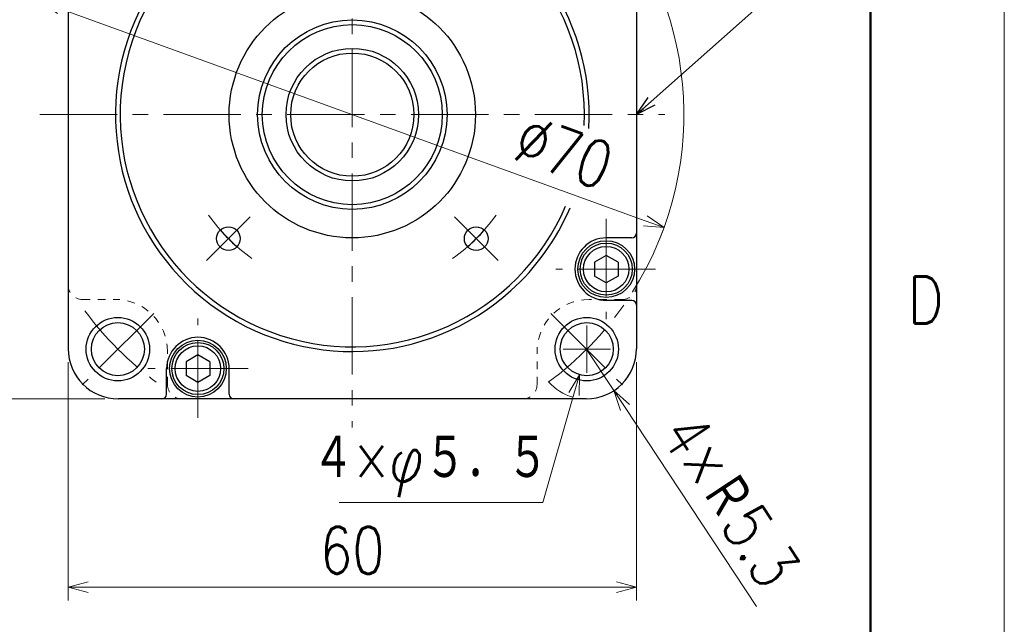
# Model space of a CAD drawing. Header units: millimetres. Extents: x 0 to 594, y 0 to 420.
# Tile 110 of 132: x 490 to 594, y 140 to 204. Entities that reach past the tile are written whole.
import ezdxf

# ---------------------------------------------------------------- set-up
doc = ezdxf.new("R2010")
doc.units = ezdxf.units.MM
doc.header["$LTSCALE"] = 0.257233
doc.linetypes.add('CENTER', pattern=[50.8, 31.75, -6.35, 6.35, -6.35])
doc.linetypes.add('DOTSX', pattern=[6.35, 3.175, -3.175])
doc.layers.add('NoLayerName_001', color=7, linetype='Continuous')
doc.styles.get("Standard").update_dxf_attribs({"font": 'txt', "bigfont": 'extfont2'})
doc.dimstyles.get("Standard").update_dxf_attribs({"dimtxt": 2.5, "dimasz": 2.5, "dimexe": 1, "dimexo": 1, "dimtad": 1, "dimdec": 3, "dimzin": 0, "dimdsep": 46, "dimtxsty": 'Standard', "dimcen": 2.5, "dimadec": 3, "dimazin": 0, "dimtfac": 0.75, "dimtdec": 3, "dimtmove": 0, "dimatfit": 3, "dimfxl": 1, "dimarcsym": 0})

# ---------------------------------------------------------------- blocks, each defined once
blk = doc.blocks.new('_OPEN30')
at = {"color": 0, "linetype": 'ByBlock', "lineweight": -2}
for p, q in [((-1, 0.267949), (0, 0)), ((0, 0), (-1, -0.267949)), ((0, 0), (-1, 0))]:
    blk.add_line(p, q, dxfattribs=at)
blk = doc.blocks.new('*D31')
at = {"layer": 'Defpoints', "color": 0}
for p in [(486.34, 223.95), (500.45, 223.95), (500.45, 163.95)]:
    blk.add_point(p, dxfattribs=at)
at = {"layer": 'NoLayerName_001', "color": 0, "linetype": 'Continuous', "lineweight": 13}
for p, q in [((499.04, 223.95), (484.93, 223.95)), ((486.34, 166.07), (486.34, 221.83)), ((499.04, 163.95), (484.93, 163.95))]:
    blk.add_line(p, q, dxfattribs=at)
at = {"layer": 'NoLayerName_001', "color": 0, "lineweight": 13, "xscale": 2.121340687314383, "yscale": 2.121340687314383, "zscale": 2.121340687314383}
for p, rotation in [((486.34, 223.95), 90), ((486.34, 163.95), 270)]:
    blk.add_blockref('_OPEN30', p, dxfattribs=dict(at, rotation=rotation))
at = {"layer": 'NoLayerName_001', "color": 0, "lineweight": 13, "insert": (482.45, 193.95), "char_height": 4.9498, "attachment_point": 5, "rotation": 90}
blk.add_mtext('\\W0.8000;60', dxfattribs=at)
blk = doc.blocks.new('*D33')
at = {"layer": 'Defpoints', "color": 0}
for p in [(508.65, 270.05), (476.13, 163.95), (500.45, 163.95)]:
    blk.add_point(p, dxfattribs=at)
at = {"layer": 'NoLayerName_001', "color": 0, "linetype": 'Continuous', "lineweight": 13}
for p, q in [((507.24, 270.05), (474.72, 270.05)), ((476.13, 267.93), (476.13, 166.07)), ((499.04, 163.95), (474.72, 163.95))]:
    blk.add_line(p, q, dxfattribs=at)
at = {"layer": 'NoLayerName_001', "color": 0, "lineweight": 13, "xscale": 2.121340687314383, "yscale": 2.121340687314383, "zscale": 2.121340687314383}
for p, rotation in [((476.13, 270.05), 90), ((476.13, 163.95), 270)]:
    blk.add_blockref('_OPEN30', p, dxfattribs=dict(at, rotation=rotation))
at = {"layer": 'NoLayerName_001', "color": 0, "lineweight": 13, "insert": (472.24, 217), "char_height": 4.9498, "attachment_point": 5, "rotation": 90}
blk.add_mtext('\\W0.8000;１０６．５', dxfattribs=at)
blk = doc.blocks.new('*D36')
at = {"layer": 'Defpoints', "color": 0}
for p in [(492.24, 205.88), (558.06, 182.03)]:
    blk.add_point(p, dxfattribs=at)
at = {"layer": 'NoLayerName_001', "color": 0, "linetype": 'Continuous', "lineweight": 13}
blk.add_line((556.06, 182.75), (494.24, 205.15), dxfattribs=at)
blk.add_arc((525.15, 193.95), 35, 337.7668, 123.9247, dxfattribs=at)
at = {"layer": 'NoLayerName_001', "color": 0, "lineweight": 13, "xscale": 2.121340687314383, "yscale": 2.121340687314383, "zscale": 2.121340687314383}
for p, rotation in [((492.24, 205.88), 160.0820820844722), ((558.06, 182.03), 340.0820820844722)]:
    blk.add_blockref('_OPEN30', p, dxfattribs=dict(at, rotation=rotation))
at = {"layer": 'NoLayerName_001', "color": 0, "lineweight": 13, "insert": (547.49, 189.99), "char_height": 4.9498, "attachment_point": 5, "rotation": 340.0821}
blk.add_mtext('\\W0.8000;%%c70', dxfattribs=at)
blk = doc.blocks.new('*D37')
at = {"layer": 'Defpoints', "color": 0}
for p in [(549.85, 169.25), (552.77, 164.83)]:
    blk.add_point(p, dxfattribs=at)
at = {"layer": 'NoLayerName_001', "color": 0, "linetype": 'Continuous', "lineweight": 13}
for p, q in [((549.85, 169.25), (552.77, 164.83)), ((553.94, 163.06), (567.82, 142.03))]:
    blk.add_line(p, q, dxfattribs=at)
blk.add_arc((549.85, 169.25), 5.3, 221.2356, 254.6657, dxfattribs=at)
at = {"layer": 'NoLayerName_001', "color": 0, "lineweight": 13, "xscale": 2.121340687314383, "yscale": 2.121340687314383, "zscale": 2.121340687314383, "rotation": 123.4301528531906}
blk.add_blockref('_OPEN30', (552.77, 164.83), dxfattribs=at)
at = {"layer": 'NoLayerName_001', "color": 0, "lineweight": 13, "insert": (565.09, 153.22), "char_height": 4.9498, "attachment_point": 5, "rotation": 303.4302}
blk.add_mtext('\\W0.8000;4×Ｒ5.3', dxfattribs=at)
blk = doc.blocks.new('_NONE')
blk = doc.blocks.new('*D38')
at = {"layer": 'Defpoints', "color": 0}
for p in [(550.67, 171.9), (549.13, 166.51)]:
    blk.add_point(p, dxfattribs=at)
at = {"layer": 'NoLayerName_001', "color": 0, "linetype": 'Continuous', "lineweight": 13}
for p, q in [((549.9, 166.7), (549.9, 171.7)), ((547.4, 169.2), (552.4, 169.2)), ((545.27, 153.01), (548.55, 164.47)), ((523.77, 153.01), (545.27, 153.01))]:
    blk.add_line(p, q, dxfattribs=at)
at = {"layer": 'NoLayerName_001', "color": 0, "lineweight": 13, "xscale": 2.121340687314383, "yscale": 2.121340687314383, "zscale": 2.121340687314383, "rotation": 74.052686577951}
blk.add_blockref('_OPEN30', (549.13, 166.51), dxfattribs=at)
at = {"layer": 'NoLayerName_001', "color": 0, "lineweight": 13, "insert": (533.39, 156.89), "char_height": 4.9498, "attachment_point": 5}
blk.add_mtext('\\W0.8000;４×φ５．５', dxfattribs=at)
blk = doc.blocks.new('*D39')
at = {"layer": 'Defpoints', "color": 0}
for p in [(495.15, 169.25), (555.15, 169.25), (495.15, 144.09)]:
    blk.add_point(p, dxfattribs=at)
at = {"layer": 'NoLayerName_001', "color": 0, "linetype": 'Continuous', "lineweight": 13}
for p, q in [((495.15, 167.84), (495.15, 142.67)), ((555.15, 167.84), (555.15, 142.67)), ((553.03, 144.09), (497.27, 144.09))]:
    blk.add_line(p, q, dxfattribs=at)
at = {"layer": 'NoLayerName_001', "color": 0, "lineweight": 13, "xscale": 2.121340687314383, "yscale": 2.121340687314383, "zscale": 2.121340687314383, "rotation": 180}
blk.add_blockref('_OPEN30', (495.15, 144.09), dxfattribs=at)
at = {"layer": 'NoLayerName_001', "color": 0, "lineweight": 13, "xscale": 2.121340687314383, "yscale": 2.121340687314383, "zscale": 2.121340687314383}
blk.add_blockref('_OPEN30', (555.15, 144.09), dxfattribs=at)
at = {"layer": 'NoLayerName_001', "color": 0, "lineweight": 13, "insert": (525.15, 147.98), "char_height": 4.9498, "attachment_point": 5}
blk.add_mtext('\\W0.8000;60', dxfattribs=at)
blk = doc.blocks.new('JZB_0009')
at = {"layer": 'NoLayerName_001', "color": 7, "linetype": 'Continuous', "lineweight": 25}
for p, q in [((2.75, 4.2), (1.5, 3.48)), ((4, 3.48), (2.75, 4.2)), ((1.5, 3.48), (1.5, 2.02)), ((4, 3.48), (4, 2.02)), ((2.75, 1.3), (1.5, 2.02)), ((4, 2.02), (2.75, 1.3))]:
    blk.add_line(p, q, dxfattribs=at)
for radius in [2.75, 2.4]:
    blk.add_circle((2.75, 2.75), radius, dxfattribs=at)
blk = doc.blocks.new('JZB_0010')
at = {"layer": 'NoLayerName_001', "color": 7, "linetype": 'Continuous', "lineweight": 25}
for p, q in [((2.75, 4.2), (1.5, 3.48)), ((4, 3.48), (2.75, 4.2)), ((1.5, 3.48), (1.5, 2.02)), ((4, 3.48), (4, 2.02)), ((2.75, 1.3), (1.5, 2.02)), ((4, 2.02), (2.75, 1.3))]:
    blk.add_line(p, q, dxfattribs=at)
for radius in [2.75, 2.4]:
    blk.add_circle((2.75, 2.75), radius, dxfattribs=at)

msp = doc.modelspace()

# ---------------------------------------------------------------- linework, layer by layer
at = {"layer": 'NoLayerName_001', "color": 7, "linetype": 'Continuous', "lineweight": 13}
msp.add_line((593.9754, 0), (593.9754, 420.0255), dxfattribs=at)
at = {"layer": 'NoLayerName_001', "color": 7, "linetype": 'Continuous', "lineweight": 50}
msp.add_line((579.8331, 405.8832), (579.8331, 14.1423), dxfattribs=at)
at = {"layer": 'NoLayerName_001', "color": 2, "linetype": 'CENTER', "lineweight": 13}
for p, q in [((525.1507, 226.9516), (525.1507, 160.9516)), ((492.1507, 193.9516), (558.1507, 193.9516)), ((514.3674, 183.1682), (509.7712, 178.572)), ((535.9341, 183.1682), (540.5303, 178.572)), ((551.9507, 182.9516), (551.9507, 172.3516)), ((557.1507, 177.6516), (546.6507, 177.6516)), ((504.1822, 172.983), (496.6218, 165.4226)), ((546.1193, 172.983), (553.6797, 165.4226)), ((508.8507, 161.9516), (508.8507, 172.4516)), ((514.1507, 167.1516), (503.5507, 167.1516))]:
    msp.add_line(p, q, dxfattribs=at)
at = {"layer": 'NoLayerName_001', "color": 190, "linetype": 'Continuous', "lineweight": 25}
for p, q in [((555.1507, 218.6516), (555.1507, 169.2516)), ((495.1507, 206.4516), (495.1507, 169.2516)), ((554.6507, 180.9516), (551.9507, 180.9516)), ((554.6507, 174.3516), (551.9507, 174.3516)), ((505.5507, 164.4516), (505.5507, 167.1516)), ((512.1507, 164.4516), (512.1507, 167.1516)), ((549.8507, 163.9516), (500.4507, 163.9516))]:
    msp.add_line(p, q, dxfattribs=at)
at = {"layer": 'NoLayerName_001', "color": 2, "linetype": 'DOTSX', "lineweight": 13}
for p, q in [((496.6507, 174.4516), (500.1507, 174.4516)), ((553.6507, 174.4516), (550.1507, 174.4516)), ((505.6507, 165.4516), (505.6507, 168.9516)), ((544.6507, 165.4516), (544.6507, 168.9516))]:
    msp.add_line(p, q, dxfattribs=at)
at = {"layer": 'NoLayerName_001', "color": 7, "linetype": 'Continuous', "lineweight": 25}
for centre, radius in [((525.1507, 193.9516), 13), ((525.1507, 193.9516), 10), ((525.1507, 193.9516), 9.5), ((525.1507, 193.9516), 7), ((525.1507, 193.9516), 6.5), ((551.9507, 177.6516), 3), ((500.402, 169.2028), 3.346), ((549.8995, 169.2028), 3.346), ((508.8507, 167.1516), 3)]:
    msp.add_circle(centre, radius, dxfattribs=at)
at = {"layer": 'NoLayerName_001', "color": 190, "linetype": 'Continuous', "lineweight": 25}
for centre, radius in [((512.0693, 180.8701), 1.25), ((538.2322, 180.8701), 1.25), ((500.402, 169.2028), 2.8), ((549.8995, 169.2028), 2.8)]:
    msp.add_circle(centre, radius, dxfattribs=at)
at = {"layer": 'NoLayerName_001', "color": 7, "linetype": 'Continuous', "lineweight": 25}
for radius, start, end in [(25, 356.666867, 312.05583), (24.5, 357.365538, 336.814792), (25, 312.05583, 336.814792), (18.5, 221.127927, 228.872073), (18.5, 311.127927, 318.872073)]:
    msp.add_arc((525.1507, 193.9516), radius, start, end, dxfattribs=at)
at = {"layer": 'NoLayerName_001', "color": 2, "linetype": 'CENTER', "lineweight": 13}
for radius, start, end in [(35, 306.239949, 344.38966), (18.5, 214.921537, 235.078463), (18.5, 304.921537, 325.078463), (35, 216.239949, 233.760051)]:
    msp.add_arc((525.1507, 193.9516), radius, start, end, dxfattribs=at)
at = {"layer": 'NoLayerName_001', "color": 190, "linetype": 'Continuous', "lineweight": 25}
for centre, radius, start, end in [((551.9507, 177.6516), 3.3, 90, 270), ((554.6507, 181.4516), 0.5, 270, 0), ((554.6507, 173.8516), 0.5, 0, 90), ((508.8507, 167.1516), 3.3, 0, 180), ((500.4507, 169.2516), 5.3, 180, 270), ((549.8507, 169.2516), 5.3, 270, 0), ((505.0507, 164.4516), 0.5, 270, 0), ((512.6507, 164.4516), 0.5, 180, 270)]:
    msp.add_arc(centre, radius, start, end, dxfattribs=at)
at = {"layer": 'NoLayerName_001', "color": 2, "linetype": 'DOTSX', "lineweight": 13}
for centre, radius, start, end in [((496.6507, 175.9516), 1.5, 180, 270), ((553.6507, 175.9516), 1.5, 270, 0), ((500.1507, 168.9516), 5.5, 0, 90), ((550.1507, 168.9516), 5.5, 90, 180), ((507.1507, 165.4516), 1.5, 180, 270), ((543.1507, 165.4516), 1.5, 270, 0)]:
    msp.add_arc(centre, radius, start, end, dxfattribs=at)

# ---------------------------------------------------------------- block references
at = {"layer": 'NoLayerName_001'}
for name, p in [('JZB_0009', (549.2007, 174.9016)), ('JZB_0010', (506.1007, 164.4016))]:
    msp.add_blockref(name, p, dxfattribs=at)

# ---------------------------------------------------------------- texts
at = {"layer": 'NoLayerName_001', "color": 2, "lineweight": 13, "insert": (583.7613, 171.928), "char_height": 4.949795, "attachment_point": 7}
msp.add_mtext('\\A1;\\W0.8600;D', dxfattribs=at)

# ---------------------------------------------------------------- dimensions: what is measured, and where the dimension line sits
at = {"layer": 'NoLayerName_001', "color": 3, "linetype": 'Continuous', "lineweight": 13}
for base, p1, p2, angle, text, picture, middle in [((476.13, 163.9516), (508.6507, 270.0513), (500.4507, 163.9516), 270, '\\W0.8000;１０６．５', '*D33', (476.13, 217.0014)), ((486.3412, 223.9516), (500.4507, 163.9516), (500.4507, 223.9516), 90, '\\W0.8000;<>', '*D31', (486.3412, 193.9516)), ((495.1507, 144.0872), (555.1507, 169.2516), (495.1507, 169.2516), 180, '\\W0.8000;<>', '*D39', (525.1507, 144.0872))]:
    dim = msp.add_linear_dim(base=base, p1=p1, p2=p2, angle=angle, text=text, dimstyle='Standard', override={"dimtxt": 4.949795, "dimasz": 2.121341, "dimexe": 1.414227, "dimexo": 1.414227, "dimgap": 1.414227, "dimzin": 8, "dimblk": 'OPEN30', "dimclrd": 0, "dimclre": 0, "dimclrt": 0, "dimtp": 0, "dimtm": 0, "dimlwd": 13, "dimlwe": 13}, dxfattribs=at)
    dim.commit()
    dim.dimension.update_dxf_attribs({"geometry": picture, "text_midpoint": middle, "dimtype": 160})
for p1, p2, text, override, picture, middle in [((492.2444, 205.8752), (558.0571, 182.028), '\\W0.8000;<>', {"dimtxt": 4.949795, "dimasz": 2.121341, "dimexe": 1.414227, "dimexo": 1.414227, "dimgap": 1.414227, "dimzin": 8, "dimblk": 'OPEN30', "dimclrd": 0, "dimclre": 0, "dimclrt": 0, "dimtp": 0, "dimtm": 0, "dimatfit": 2, "dimlwd": 13, "dimlwe": 13}, '*D36', (546.1622, 186.3381)), ((550.6688, 171.8951), (549.1302, 166.5106), '\\W0.8000;４×φ５．５', {"dimtxt": 4.949795, "dimasz": 2.121341, "dimexe": 1.414227, "dimexo": 1.414227, "dimgap": 1.414227, "dimtad": 3, "dimtih": 1, "dimtoh": 1, "dimzin": 8, "dimpost": '４×φ<>', "dimblk1": 'NONE', "dimblk2": 'OPEN30', "dimsah": 1, "dimse1": 1, "dimclrd": 0, "dimclre": 0, "dimclrt": 0, "dimtp": 0, "dimtm": 0, "dimtofl": 0, "dimlwd": 13, "dimlwe": -2}, '*D38', (533.3915, 153.0052))]:
    dim = msp.add_diameter_dim_2p(p1=p1, p2=p2, text=text, dimstyle='Standard', override=override, dxfattribs=at)
    dim.commit()
    dim.dimension.update_dxf_attribs({"geometry": picture, "text_midpoint": middle, "dimtype": 163})
dim = msp.add_radius_dim(center=(549.8507, 169.2516), mpoint=(552.7706, 164.8284), text='\\W0.8000;<>', dimstyle='Standard', override={"dimtxt": 4.949795, "dimasz": 2.121341, "dimexe": 1.414227, "dimexo": 1.414227, "dimgap": 1.414227, "dimzin": 8, "dimpost": '4×Ｒ<>', "dimblk1": 'NONE', "dimblk2": 'OPEN30', "dimsah": 1, "dimclrd": 0, "dimclre": 0, "dimclrt": 0, "dimtp": 0, "dimtm": 0, "dimlwd": 13, "dimlwe": 13}, dxfattribs=at)
dim.commit()
dim.dimension.update_dxf_attribs({"geometry": '*D37', "text_midpoint": (561.8474, 151.0785), "dimtype": 164})

# ---------------------------------------------------------------- leaders
at = {"layer": 'NoLayerName_001', "color": 3, "linetype": 'Continuous', "lineweight": 13, "annotation_type": 0, "has_hookline": 1, "hookline_direction": 1, "text_width": 27.3431}
msp.add_leader([(555.1507, 193.9516), (574.0946, 210.7936), (575.7322, 263.113), (573.6108, 263.113)], dimstyle='Standard', override={"dimtxt": 4.949795, "dimasz": 2.121341, "dimldrblk": 'OPEN30'}, dxfattribs=at)

doc.saveas('drawing.dxf')
